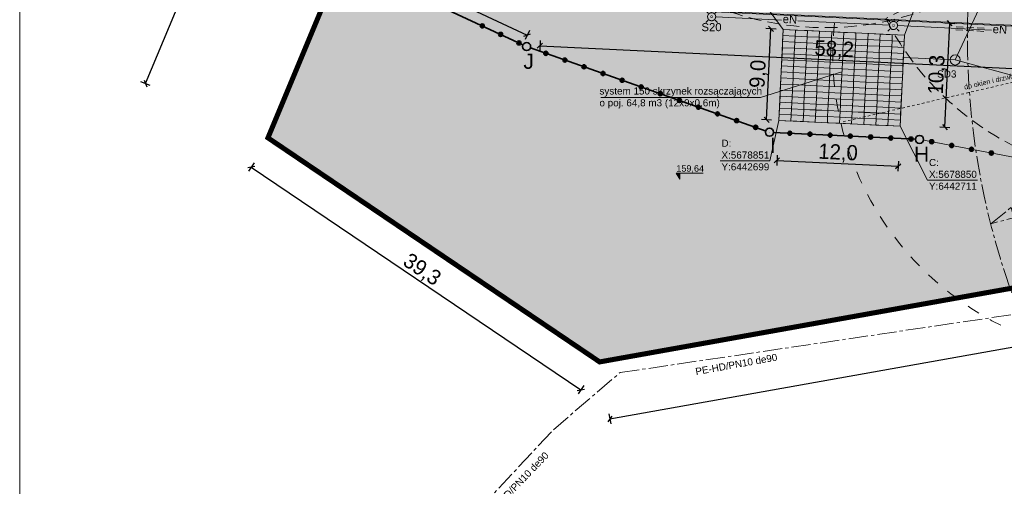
# Model space of a CAD drawing. Header units: millimetres. Extents: x 1962 to 3194, y -795 to -219.
# Tile 26 of 256: x 2100 to 2198, y -691 to -645. Entities that reach past the tile are written whole.
import ezdxf

# ---------------------------------------------------------------- set-up
doc = ezdxf.new("R2010")
doc.units = ezdxf.units.MM
for name, pattern in [('BORDER2', [22.225, 6.35, -3.175, 6.35, -3.175, 0, -3.175]), ('CENTER2', [28.575, 19.05, -3.175, 3.175, -3.175]), ('HIDDEN', [9.525, 6.35, -3.175]), ('L_0_45', [0.5, 0.25, -0.25])]:
    doc.linetypes.add(name, pattern=pattern)
doc.layers.get('0').update_dxf_attribs({"lineweight": 5})
doc.layers.get('Defpoints').update_dxf_attribs({"lineweight": 9})
for name, color, linetype, lineweight in [('A_granica obszaru opracowania', 5, 'Continuous', 9), ('A_hatch nawierzchnia', 253, 'Continuous', 9), ('A_hatch zieleń', 3, 'Continuous', 9), ('A_kamery', 23, 'Continuous', 9), ('A_koty wysokośc.', 53, 'Continuous', 9), ('A_latarnie', 22, 'Continuous', 9), ('A_mapa projektowa', 253, 'Continuous', 9), ('A_parking', 53, 'Continuous', 9), ('A_pzt granica działki', 1, 'BORDER2', 9), ('A_strefy oddziaływania obiektów', 71, 'L_0_45', 9), ('A_wymiary pzt', 116, 'Continuous', 9), ('IE_nn', 1, 'Continuous', 9), ('S-kd', 230, 'Continuous', 9), ('S-ks', 12, 'Continuous', 9), ('S-woda', 160, 'Continuous', 5)]:
    doc.layers.add(name, color=color, linetype=linetype, lineweight=lineweight)
doc.styles.get("Standard").update_dxf_attribs({"font": 'arial.ttf'})
doc.styles.add('wymiary pzt', font='txt')
doc.dimstyles.new('wymiary pzt', dxfattribs={"dimtxt": 1.5, "dimasz": 0.5, "dimexe": 0.5, "dimexo": 0.1, "dimgap": 0.05, "dimtad": 1, "dimdec": 1, "dimrnd": 0.1, "dimzin": 0, "dimtxsty": 'wymiary pzt', "dimblk": 'OBLIQUE', "dimcen": 1, "dimadec": 1, "dimazin": 0, "dimtfac": 1, "dimtmove": 0, "dimatfit": 3, "dimfxl": 0, "dimarcsym": 0})
picture_1 = doc.add_image_def('image1.tif', size_in_pixel=(3404, 2413))

# ---------------------------------------------------------------- blocks, each defined once
blk = doc.blocks.new('zw$2336')
at = {"layer": 'A_strefy oddziaływania obiektów', "color": 7}
for q in [(-25.64, -18.505), (-5.229, -6.783), (1.4, -9.394)]:
    blk.add_line((-2.028, 0), q, dxfattribs=at)
at = {"layer": 'A_strefy oddziaływania obiektów', "color": 7, "ltscale": 5}
for radius in [10, 7.5]:
    blk.add_circle((-2.028, 0), radius, dxfattribs=at)
blk.add_arc((-2.028, 0), 30, 146.72586, 12.57471, dxfattribs=at)
at = {"layer": 'A_strefy oddziaływania obiektów', "color": 7, "attachment_point": 5}
for s, insert, char_height, width, rotation in [('szambo 50 m³', (2.472, 0), 0.7, 11, 0), ('do gr. dz. 7,5m', (-4.636, -4.21), 0.5, 6.57169, 64.73384), ('do drogi 10m', (-0.761, -4.867), 0.5, 14.8365, 110.04395), ('do okien i drzwi 30m', (-13.535, -8.245), 0.5, 14.8365, 38.08542)]:
    blk.add_mtext(s, dxfattribs=dict(at, insert=insert, char_height=char_height, width=width, rotation=rotation))
blk = doc.blocks.new('zw$9027')
at = {"layer": 'A_kamery'}
h = blk.add_hatch(dxfattribs=at)
h.set_pattern_fill('ANSI31', color=256, scale=0.1, angle=75)
h.set_pattern_definition([(120, (-454.74393, -175.43134), (-0.27496307, -0.15875), [])])
h.paths.add_polyline_path([(3.237, -2.217, 0.57735), (0.302, 3.912), (0, 0)])
at = {"layer": 'A_kamery', "linetype": 'HIDDEN', "ltscale": 0.2}
for p, q in [((2.226, 28.837), (0.302, 3.912)), ((3.237, -2.217), (23.861, -16.346))]:
    blk.add_line(p, q, dxfattribs=at)
at = {"layer": 'A_kamery'}
for p, q in [((0.302, 3.912), (0, 0)), ((0, 0), (3.237, -2.217))]:
    blk.add_line(p, q, dxfattribs=at)
blk.add_lwpolyline([(0.036, -0.075), (-0.27, -0.221), (-0.341, -0.072), (-0.036, 0.075)], close=True, dxfattribs=at)
at = {"layer": 'A_kamery', "linetype": 'HIDDEN', "ltscale": 0.2}
blk.add_arc((0, 0), 28.923, 325.58603, 85.58603, dxfattribs=at)
at = {"layer": 'A_kamery'}
blk.add_arc((0, 0), 3.923, 325.58603, 85.58603, dxfattribs=at)
blk.add_solid([(-0.036, 0.075), (0.036, -0.075), (-0.341, -0.072), (-0.27, -0.221)], dxfattribs=at)
blk = doc.blocks.new('zw$CA91')
at = {"layer": 'A_koty wysokośc.'}
h = blk.add_hatch(color=256, dxfattribs=at)
h.dxf.hatch_style = 1
h.paths.add_polyline_path([(-0.45, 0.75), (0, 0), (0, 0.75)])
blk.add_lwpolyline([(2.87, 0.75), (-0.45, 0.75), (0, 0), (0, 0.75)], dxfattribs=at)
blk = doc.blocks.new('_Oblique')
at = {"color": 0, "linetype": 'ByBlock', "lineweight": -2}
blk.add_line((-0.5, -0.5), (0.5, 0.5), dxfattribs=at)
blk = doc.blocks.new('*D96')
at = {"layer": 'A_wymiary pzt', "color": 0, "lineweight": -2}
for p, q in [((2138.094, -640.106), (2137.672, -641.013)), ((2137.883, -640.56), (2150.542, -646.457)), ((2150.753, -646.003), (2150.331, -646.91))]:
    blk.add_line(p, q, dxfattribs=at)
at = {"layer": 'Defpoints', "color": 0}
for p in [(2139.337, -637.439), (2151.995, -643.336), (2150.542, -646.457)]:
    blk.add_point(p, dxfattribs=at)
at = {"layer": 'A_wymiary pzt', "color": 0, "lineweight": -2, "xscale": 0.5, "yscale": 0.5, "zscale": 0.5}
for p, rotation in [((2137.883, -640.56), 155.0218058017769), ((2150.542, -646.457), 335.0218058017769)]:
    blk.add_blockref('_Oblique', p, dxfattribs=dict(at, rotation=rotation))
at = {"layer": 'A_wymiary pzt', "color": 0, "insert": (2144.625, -642.622), "char_height": 1.5, "attachment_point": 5, "rotation": 335.02181, "style": 'wymiary pzt'}
blk.add_mtext('14,0', dxfattribs=at)
blk = doc.blocks.new('*D97')
at = {"layer": 'A_wymiary pzt', "color": 0, "lineweight": -2}
for p, q in [((2151.819, -647.009), (2151.771, -648.008)), ((2151.795, -647.509), (2209.89, -650.302)), ((2209.914, -649.802), (2209.866, -650.801))]:
    blk.add_line(p, q, dxfattribs=at)
at = {"layer": 'Defpoints', "color": 0}
for p in [(2151.995, -643.336), (2210.09, -646.129), (2209.89, -650.302)]:
    blk.add_point(p, dxfattribs=at)
at = {"layer": 'A_wymiary pzt', "color": 0, "lineweight": -2, "xscale": 0.5, "yscale": 0.5, "zscale": 0.5}
for p, rotation in [((2151.795, -647.509), 177.2473939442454), ((2209.89, -650.302), 357.2473939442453)]:
    blk.add_blockref('_Oblique', p, dxfattribs=dict(at, rotation=rotation))
at = {"layer": 'A_wymiary pzt', "color": 0, "insert": (2180.889, -647.929), "char_height": 1.5, "attachment_point": 5, "rotation": 357.24739, "style": 'wymiary pzt'}
blk.add_mtext('58,2', dxfattribs=at)
blk = doc.blocks.new('*D99')
at = {"layer": 'A_wymiary pzt', "color": 0, "lineweight": -2}
for p, q in [((2148.811, -603.398), (2149.233, -602.491)), ((2149.022, -602.945), (2249.672, -649.832)), ((2249.461, -650.285), (2249.884, -649.379))]:
    blk.add_line(p, q, dxfattribs=at)
at = {"layer": 'Defpoints', "color": 0}
for p in [(2145.915, -609.614), (2249.672, -649.832), (2246.565, -656.502)]:
    blk.add_point(p, dxfattribs=at)
at = {"layer": 'A_wymiary pzt', "color": 0, "lineweight": -2, "xscale": 0.5, "yscale": 0.5, "zscale": 0.5}
for p, rotation in [((2149.022, -602.945), 155.0218058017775), ((2249.672, -649.832), 335.0218058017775)]:
    blk.add_blockref('_Oblique', p, dxfattribs=dict(at, rotation=rotation))
at = {"layer": 'A_wymiary pzt', "color": 0, "insert": (2204.044, -627.498), "char_height": 1.5, "attachment_point": 5, "rotation": 335.02181, "style": 'wymiary pzt'}
blk.add_mtext('111,0', dxfattribs=at)
blk = doc.blocks.new('*D100')
at = {"layer": 'A_wymiary pzt', "color": 0, "lineweight": -2}
for p, q in [((2191.833, -645.251), (2192.832, -645.299)), ((2191.838, -655.556), (2192.332, -645.275)), ((2191.339, -655.532), (2192.338, -655.58))]:
    blk.add_line(p, q, dxfattribs=at)
at = {"layer": 'Defpoints', "color": 0}
for p in [(2188.551, -645.094), (2192.332, -645.275), (2188.057, -655.374)]:
    blk.add_point(p, dxfattribs=at)
at = {"layer": 'A_wymiary pzt', "color": 0, "lineweight": -2, "xscale": 0.5, "yscale": 0.5, "zscale": 0.5}
for p, rotation in [((2192.332, -645.275), 87.2473939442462), ((2191.838, -655.556), 267.2473939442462)]:
    blk.add_blockref('_Oblique', p, dxfattribs=dict(at, rotation=rotation))
at = {"layer": 'A_wymiary pzt', "color": 0, "insert": (2191.109, -650.369), "char_height": 1.5, "attachment_point": 5, "rotation": 87.24739, "style": 'wymiary pzt'}
blk.add_mtext('10,3', dxfattribs=at)
blk = doc.blocks.new('*D107')
at = {"layer": 'A_wymiary pzt', "color": 0, "lineweight": -2}
for p, q in [((2112.775, -651.255), (2163.525, -530.211)), ((2163.986, -530.405), (2163.064, -530.018)), ((2113.236, -651.448), (2112.314, -651.062))]:
    blk.add_line(p, q, dxfattribs=at)
at = {"layer": 'Defpoints', "color": 0}
for p in [(2163.525, -530.211), (2175.742, -535.333), (2124.992, -656.377)]:
    blk.add_point(p, dxfattribs=at)
at = {"layer": 'A_wymiary pzt', "color": 0, "lineweight": -2, "xscale": 0.5, "yscale": 0.5, "zscale": 0.5}
for p, rotation in [((2163.525, -530.211), 67.25299613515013), ((2112.775, -651.255), 247.2529961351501)]:
    blk.add_blockref('_Oblique', p, dxfattribs=dict(at, rotation=rotation))
at = {"layer": 'A_wymiary pzt', "color": 0, "insert": (2137.249, -590.355), "char_height": 1.5, "attachment_point": 5, "rotation": 67.253, "style": 'wymiary pzt'}
blk.add_mtext('131,3', dxfattribs=at)
blk = doc.blocks.new('*D108')
at = {"layer": 'A_wymiary pzt', "color": 0, "lineweight": -2}
for p, q in [((2123.523, -659.088), (2122.964, -659.917)), ((2123.243, -659.502), (2155.836, -681.502)), ((2156.116, -681.088), (2155.556, -681.917))]:
    blk.add_line(p, q, dxfattribs=at)
at = {"layer": 'Defpoints', "color": 0}
for p in [(2125.103, -656.748), (2157.696, -678.748), (2155.836, -681.502)]:
    blk.add_point(p, dxfattribs=at)
at = {"layer": 'A_wymiary pzt', "color": 0, "lineweight": -2, "xscale": 0.5, "yscale": 0.5, "zscale": 0.5}
for p, rotation in [((2123.243, -659.502), 145.9806500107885), ((2155.836, -681.502), 325.9806500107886)]:
    blk.add_blockref('_Oblique', p, dxfattribs=dict(at, rotation=rotation))
at = {"layer": 'A_wymiary pzt', "color": 0, "insert": (2140.087, -669.692), "char_height": 1.5, "attachment_point": 5, "rotation": 325.98065, "style": 'wymiary pzt'}
blk.add_mtext('39,3', dxfattribs=at)
blk = doc.blocks.new('*D109')
at = {"layer": 'A_wymiary pzt', "color": 0, "lineweight": -2}
for p, q in [((2250.314, -667.499), (2250.49, -668.483)), ((2158.702, -684.381), (2250.402, -667.991)), ((2158.614, -683.889), (2158.79, -684.873))]:
    blk.add_line(p, q, dxfattribs=at)
at = {"layer": 'Defpoints', "color": 0}
for p in [(2249.396, -662.358), (2250.402, -667.991), (2157.696, -678.748)]:
    blk.add_point(p, dxfattribs=at)
at = {"layer": 'A_wymiary pzt', "color": 0, "lineweight": -2, "xscale": 0.5, "yscale": 0.5, "zscale": 0.5}
for p, rotation in [((2250.402, -667.991), 10.13375403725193), ((2158.702, -684.381), 190.1337540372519)]:
    blk.add_blockref('_Oblique', p, dxfattribs=dict(at, rotation=rotation))
at = {"layer": 'A_wymiary pzt', "color": 0, "insert": (2204.38, -675.224), "char_height": 1.5, "attachment_point": 5, "rotation": 10.13375, "style": 'wymiary pzt'}
blk.add_mtext('93,2', dxfattribs=at)
blk = doc.blocks.new('zw$354D')
at = {"layer": 'A_granica obszaru opracowania', "linetype": 'Continuous', "lineweight": 35}
h = blk.add_hatch(color=5, dxfattribs=at)
h.dxf.hatch_style = 1
edge = h.paths.add_edge_path()
edge.add_ellipse((0, 0), major_axis=(20, 0), ratio=1, start_angle=0, end_angle=360)
at = {"layer": 'A_granica obszaru opracowania', "color": 5, "linetype": 'Continuous', "lineweight": 35}
blk.add_circle((0, 0), 20, dxfattribs=at)
blk = doc.blocks.new('*D147')
at = {"layer": 'A_wymiary pzt', "color": 0, "lineweight": -2}
for p, q in [((2148.661, -617.614), (2148.239, -618.52)), ((2148.45, -618.067), (2243.653, -662.417)), ((2243.864, -661.964), (2243.442, -662.87))]:
    blk.add_line(p, q, dxfattribs=at)
at = {"layer": 'Defpoints', "color": 0}
for p in [(2151.056, -612.473), (2246.259, -656.822), (2243.653, -662.417)]:
    blk.add_point(p, dxfattribs=at)
at = {"layer": 'A_wymiary pzt', "color": 0, "lineweight": -2, "xscale": 0.5, "yscale": 0.5, "zscale": 0.5}
for p, rotation in [((2148.45, -618.067), 155.0218058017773), ((2243.653, -662.417), 335.0218058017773)]:
    blk.add_blockref('_Oblique', p, dxfattribs=dict(at, rotation=rotation))
at = {"layer": 'A_wymiary pzt', "color": 0, "insert": (2196.464, -639.356), "char_height": 1.5, "attachment_point": 5, "rotation": 335.02181, "style": 'wymiary pzt'}
blk.add_mtext('105,0', dxfattribs=at)
blk = doc.blocks.new('zw$4BE7')
at = {"layer": 'A_latarnie'}
for p, q in [((-0.354, 0.354), (-0.566, 0.566)), ((0.354, 0.354), (0.566, 0.566)), ((-0.566, -0.566), (-0.354, -0.354)), ((0.566, -0.566), (0.354, -0.354))]:
    blk.add_line(p, q, dxfattribs=at)
at = {"layer": 'A_latarnie', "const_width": 0.1}
blk.add_lwpolyline([(0.152, -0.37, 0.831927), (-0.009, 0.4, 1.202028), (0.152, -0.37)], format="xyb", dxfattribs=at)
at = {"layer": 'A_latarnie'}
blk.add_lwpolyline([(0.038, -0.093, 0.05, 0.05, 0.831927), (-0.002, 0.1, 0.05, 0.05, 1.202028)], format="xyseb", close=True, dxfattribs=at)
blk = doc.blocks.new('zw$8BE4')
at = {"layer": 'A_latarnie', "xscale": -1, "rotation": 179.9999999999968}
for p in [(-6.744, -109.415), (11.236, -110.28)]:
    blk.add_blockref('zw$4BE7', p, dxfattribs=at)
blk = doc.blocks.new('zw$253A')
at = {"layer": 'IE_nn'}
for p, q in [((-6.344, -109.435), (0.169, -109.748)), ((1.788, -109.826), (10.836, -110.261)), ((11.635, -110.299), (20.931, -110.746))]:
    blk.add_line(p, q, dxfattribs=at)
at = {"layer": 'IE_nn', "color": 4, "linetype": 'HIDDEN', "ltscale": 0.11}
for p, q in [((17.393, -110.726), (20.368, -110.869)), ((17.429, -110.427), (20.385, -110.569))]:
    blk.add_line(p, q, dxfattribs=at)
at = {"layer": 'IE_nn'}
for p in [(0.266, -110.032), (21.029, -111.03)]:
    blk.add_text('eN', height=0.8, rotation=357.24739, dxfattribs=at).set_placement(p)
at = {"layer": 'IE_nn', "color": 5}
blk.add_text('S20', height=0.8, dxfattribs=at).set_placement((-7.75, -110.845))
blk = doc.blocks.new('zw$FBD4')
at = {"layer": 'S-kd'}
blk.add_line((17.341, -113.686), (61.345, -125.683), dxfattribs=at)
at = {"layer": 'S-kd', "color": 7}
for p, q in [((-1.919, -117.41), (6.141, -114.859)), ((-17.706, -117.41), (-1.919, -117.41))]:
    blk.add_line(p, q, dxfattribs=at)
at = {"layer": 'S-kd'}
blk.add_lwpolyline([(24.089, -99.199), (17.341, -113.686), (12.212, -113.439)], dxfattribs=at)
at = {"layer": 'S-kd', "color": 7}
for points in [[(-7.913, -106.176), (-2.983, -106.176), (0.335, -110.676)], [(18.679, -107.411), (13.749, -107.411), (12.321, -111.252)], [(-5.918, -123.643), (-0.987, -123.643), (-0.097, -119.665)], [(19.535, -125.55), (14.604, -125.55), (11.889, -120.242)]]:
    blk.add_lwpolyline(points, dxfattribs=at)
at = {"layer": 'S-kd'}
for points in [[(0.335, -110.676), (12.321, -111.252), (11.889, -120.242), (-0.097, -119.665)], [(0.306, -111.275), (0.335, -110.676), (1.534, -110.733), (1.505, -111.333)], [(1.505, -111.333), (1.534, -110.733), (2.732, -110.791), (2.703, -111.39)], [(2.703, -111.39), (2.732, -110.791), (3.931, -110.849), (3.902, -111.448)], [(3.902, -111.448), (3.931, -110.849), (5.129, -110.906), (5.101, -111.506)], [(5.101, -111.506), (5.129, -110.906), (6.328, -110.964), (6.299, -111.563)], [(6.299, -111.563), (6.328, -110.964), (7.527, -111.022), (7.498, -111.621)], [(0.249, -112.474), (0.277, -111.874), (1.476, -111.932), (1.447, -112.531)], [(0.277, -111.874), (0.306, -111.275), (1.505, -111.333), (1.476, -111.932)], [(1.447, -112.531), (1.476, -111.932), (2.675, -111.99), (2.646, -112.589)], [(1.476, -111.932), (1.505, -111.333), (2.703, -111.39), (2.675, -111.99)], [(2.675, -111.99), (2.703, -111.39), (3.902, -111.448), (3.873, -112.047)], [(3.873, -112.047), (3.902, -111.448), (5.101, -111.506), (5.072, -112.105)], [(5.072, -112.105), (5.101, -111.506), (6.299, -111.563), (6.27, -112.163)], [(6.27, -112.163), (6.299, -111.563), (7.498, -111.621), (7.469, -112.22)], [(7.469, -112.22), (7.498, -111.621), (8.696, -111.679), (8.668, -112.278)], [(7.498, -111.621), (7.527, -111.022), (8.725, -111.079), (8.696, -111.679)], [(8.668, -112.278), (8.696, -111.679), (9.895, -111.736), (9.866, -112.335)], [(8.696, -111.679), (8.725, -111.079), (9.924, -111.137), (9.895, -111.736)], [(9.866, -112.335), (9.895, -111.736), (11.094, -111.794), (11.065, -112.393)], [(9.895, -111.736), (9.924, -111.137), (11.123, -111.194), (11.094, -111.794)], [(11.065, -112.393), (11.094, -111.794), (12.292, -111.851), (12.264, -112.451)], [(0.22, -113.073), (0.249, -112.474), (1.447, -112.531), (1.418, -113.131)], [(1.418, -113.131), (1.447, -112.531), (2.646, -112.589), (2.617, -113.188)], [(2.617, -113.188), (2.646, -112.589), (3.844, -112.647), (3.816, -113.246)], [(2.646, -112.589), (2.675, -111.99), (3.873, -112.047), (3.844, -112.647)], [(3.816, -113.246), (3.844, -112.647), (5.043, -112.704), (5.014, -113.304)], [(3.844, -112.647), (3.873, -112.047), (5.072, -112.105), (5.043, -112.704)], [(5.014, -113.304), (5.043, -112.704), (6.242, -112.762), (6.213, -113.361)], [(5.043, -112.704), (5.072, -112.105), (6.27, -112.163), (6.242, -112.762)], [(6.213, -113.361), (6.242, -112.762), (7.44, -112.82), (7.411, -113.419)], [(6.242, -112.762), (6.27, -112.163), (7.469, -112.22), (7.44, -112.82)], [(7.411, -113.419), (7.44, -112.82), (8.639, -112.877), (8.61, -113.476)], [(7.44, -112.82), (7.469, -112.22), (8.668, -112.278), (8.639, -112.877)], [(8.61, -113.476), (8.639, -112.877), (9.837, -112.935), (9.809, -113.534)], [(8.639, -112.877), (8.668, -112.278), (9.866, -112.335), (9.837, -112.935)], [(9.809, -113.534), (9.837, -112.935), (11.036, -112.992), (11.007, -113.592)], [(9.837, -112.935), (9.866, -112.335), (11.065, -112.393), (11.036, -112.992)], [(11.036, -112.992), (11.065, -112.393), (12.264, -112.451), (12.235, -113.05)], [(0.162, -114.272), (0.191, -113.672), (1.39, -113.73), (1.361, -114.329)], [(0.191, -113.672), (0.22, -113.073), (1.418, -113.131), (1.39, -113.73)], [(1.361, -114.329), (1.39, -113.73), (2.588, -113.788), (2.559, -114.387)], [(1.39, -113.73), (1.418, -113.131), (2.617, -113.188), (2.588, -113.788)], [(2.559, -114.387), (2.588, -113.788), (3.787, -113.845), (3.758, -114.445)], [(2.588, -113.788), (2.617, -113.188), (3.816, -113.246), (3.787, -113.845)], [(3.758, -114.445), (3.787, -113.845), (4.985, -113.903), (4.957, -114.502)], [(3.787, -113.845), (3.816, -113.246), (5.014, -113.304), (4.985, -113.903)], [(4.957, -114.502), (4.985, -113.903), (6.184, -113.961), (6.155, -114.56)], [(4.985, -113.903), (5.014, -113.304), (6.213, -113.361), (6.184, -113.961)], [(6.184, -113.961), (6.213, -113.361), (7.411, -113.419), (7.383, -114.018)], [(7.383, -114.018), (7.411, -113.419), (8.61, -113.476), (8.581, -114.076)], [(8.581, -114.076), (8.61, -113.476), (9.809, -113.534), (9.78, -114.133)], [(9.78, -114.133), (9.809, -113.534), (11.007, -113.592), (10.978, -114.191)], [(10.978, -114.191), (11.007, -113.592), (12.206, -113.649), (12.177, -114.249)], [(11.007, -113.592), (11.036, -112.992), (12.235, -113.05), (12.206, -113.649)], [(0.104, -115.47), (0.133, -114.871), (1.332, -114.929), (1.303, -115.528)], [(0.133, -114.871), (0.162, -114.272), (1.361, -114.329), (1.332, -114.929)], [(1.332, -114.929), (1.361, -114.329), (2.559, -114.387), (2.531, -114.986)], [(2.531, -114.986), (2.559, -114.387), (3.758, -114.445), (3.729, -115.044)], [(3.729, -115.044), (3.758, -114.445), (4.957, -114.502), (4.928, -115.101)], [(4.928, -115.101), (4.957, -114.502), (6.155, -114.56), (6.126, -115.159)], [(6.126, -115.159), (6.155, -114.56), (7.354, -114.617), (7.325, -115.217)], [(6.155, -114.56), (6.184, -113.961), (7.383, -114.018), (7.354, -114.617)], [(7.325, -115.217), (7.354, -114.617), (8.552, -114.675), (8.524, -115.274)], [(7.354, -114.617), (7.383, -114.018), (8.581, -114.076), (8.552, -114.675)], [(8.524, -115.274), (8.552, -114.675), (9.751, -114.733), (9.722, -115.332)], [(8.552, -114.675), (8.581, -114.076), (9.78, -114.133), (9.751, -114.733)], [(9.722, -115.332), (9.751, -114.733), (10.95, -114.79), (10.921, -115.39)], [(9.751, -114.733), (9.78, -114.133), (10.978, -114.191), (10.95, -114.79)], [(10.921, -115.39), (10.95, -114.79), (12.148, -114.848), (12.119, -115.447)], [(10.95, -114.79), (10.978, -114.191), (12.177, -114.249), (12.148, -114.848)], [(0.076, -116.07), (0.104, -115.47), (1.303, -115.528), (1.274, -116.127)], [(1.274, -116.127), (1.303, -115.528), (2.502, -115.586), (2.473, -116.185)], [(1.303, -115.528), (1.332, -114.929), (2.531, -114.986), (2.502, -115.586)], [(2.473, -116.185), (2.502, -115.586), (3.7, -115.643), (3.672, -116.242)], [(2.502, -115.586), (2.531, -114.986), (3.729, -115.044), (3.7, -115.643)], [(3.672, -116.242), (3.7, -115.643), (4.899, -115.701), (4.87, -116.3)], [(3.7, -115.643), (3.729, -115.044), (4.928, -115.101), (4.899, -115.701)], [(4.87, -116.3), (4.899, -115.701), (6.098, -115.758), (6.069, -116.358)], [(4.899, -115.701), (4.928, -115.101), (6.126, -115.159), (6.098, -115.758)], [(6.069, -116.358), (6.098, -115.758), (7.296, -115.816), (7.267, -116.415)], [(6.098, -115.758), (6.126, -115.159), (7.325, -115.217), (7.296, -115.816)], [(7.267, -116.415), (7.296, -115.816), (8.495, -115.874), (8.466, -116.473)], [(7.296, -115.816), (7.325, -115.217), (8.524, -115.274), (8.495, -115.874)], [(8.495, -115.874), (8.524, -115.274), (9.722, -115.332), (9.693, -115.931)], [(9.693, -115.931), (9.722, -115.332), (10.921, -115.39), (10.892, -115.989)], [(10.892, -115.989), (10.921, -115.39), (12.119, -115.447), (12.091, -116.047)], [(0.018, -117.268), (0.047, -116.669), (1.245, -116.727), (1.217, -117.326)], [(0.047, -116.669), (0.076, -116.07), (1.274, -116.127), (1.245, -116.727)], [(1.217, -117.326), (1.245, -116.727), (2.444, -116.784), (2.415, -117.383)], [(1.245, -116.727), (1.274, -116.127), (2.473, -116.185), (2.444, -116.784)], [(2.415, -117.383), (2.444, -116.784), (3.643, -116.842), (3.614, -117.441)], [(2.444, -116.784), (2.473, -116.185), (3.672, -116.242), (3.643, -116.842)], [(3.643, -116.842), (3.672, -116.242), (4.87, -116.3), (4.841, -116.899)], [(4.841, -116.899), (4.87, -116.3), (6.069, -116.358), (6.04, -116.957)], [(6.04, -116.957), (6.069, -116.358), (7.267, -116.415), (7.239, -117.015)], [(7.239, -117.015), (7.267, -116.415), (8.466, -116.473), (8.437, -117.072)], [(8.437, -117.072), (8.466, -116.473), (9.665, -116.531), (9.636, -117.13)], [(8.466, -116.473), (8.495, -115.874), (9.693, -115.931), (9.665, -116.531)], [(9.636, -117.13), (9.665, -116.531), (10.863, -116.588), (10.834, -117.188)], [(9.665, -116.531), (9.693, -115.931), (10.892, -115.989), (10.863, -116.588)], [(10.834, -117.188), (10.863, -116.588), (12.062, -116.646), (12.033, -117.245)], [(10.863, -116.588), (10.892, -115.989), (12.091, -116.047), (12.062, -116.646)], [(-0.011, -117.868), (0.018, -117.268), (1.217, -117.326), (1.188, -117.925)], [(1.188, -117.925), (1.217, -117.326), (2.415, -117.383), (2.386, -117.983)], [(2.386, -117.983), (2.415, -117.383), (3.614, -117.441), (3.585, -118.04)], [(3.585, -118.04), (3.614, -117.441), (4.813, -117.499), (4.784, -118.098)], [(3.614, -117.441), (3.643, -116.842), (4.841, -116.899), (4.813, -117.499)], [(4.784, -118.098), (4.813, -117.499), (6.011, -117.556), (5.982, -118.156)], [(4.813, -117.499), (4.841, -116.899), (6.04, -116.957), (6.011, -117.556)], [(5.982, -118.156), (6.011, -117.556), (7.21, -117.614), (7.181, -118.213)], [(6.011, -117.556), (6.04, -116.957), (7.239, -117.015), (7.21, -117.614)], [(7.181, -118.213), (7.21, -117.614), (8.408, -117.672), (8.38, -118.271)], [(7.21, -117.614), (7.239, -117.015), (8.437, -117.072), (8.408, -117.672)], [(8.38, -118.271), (8.408, -117.672), (9.607, -117.729), (9.578, -118.329)], [(8.408, -117.672), (8.437, -117.072), (9.636, -117.13), (9.607, -117.729)], [(9.578, -118.329), (9.607, -117.729), (10.806, -117.787), (10.777, -118.386)], [(9.607, -117.729), (9.636, -117.13), (10.834, -117.188), (10.806, -117.787)], [(10.777, -118.386), (10.806, -117.787), (12.004, -117.844), (11.975, -118.444)], [(10.806, -117.787), (10.834, -117.188), (12.033, -117.245), (12.004, -117.844)], [(-0.068, -119.066), (-0.04, -118.467), (1.159, -118.524), (1.13, -119.124)], [(-0.04, -118.467), (-0.011, -117.868), (1.188, -117.925), (1.159, -118.524)], [(1.131, -119.113), (1.16, -118.514), (2.358, -118.572), (2.329, -119.171)], [(1.159, -118.524), (1.188, -117.925), (2.386, -117.983), (2.358, -118.582)], [(2.329, -119.171), (2.358, -118.572), (3.557, -118.629), (3.528, -119.229)], [(2.358, -118.582), (2.386, -117.983), (3.585, -118.04), (3.556, -118.64)], [(3.528, -119.229), (3.557, -118.629), (4.755, -118.687), (4.727, -119.286)], [(3.556, -118.64), (3.585, -118.04), (4.784, -118.098), (4.755, -118.697)], [(4.727, -119.286), (4.755, -118.687), (5.954, -118.745), (5.925, -119.344)], [(4.755, -118.697), (4.784, -118.098), (5.982, -118.156), (5.953, -118.755)], [(5.925, -119.344), (5.954, -118.745), (7.153, -118.802), (7.124, -119.401)], [(5.953, -118.755), (5.982, -118.156), (7.181, -118.213), (7.152, -118.813)], [(7.152, -118.813), (7.181, -118.213), (8.38, -118.271), (8.351, -118.87)], [(8.351, -118.87), (8.38, -118.271), (9.578, -118.329), (9.549, -118.928)], [(9.549, -118.928), (9.578, -118.329), (10.777, -118.386), (10.748, -118.985)], [(10.748, -118.985), (10.777, -118.386), (11.975, -118.444), (11.947, -119.043)], [(-0.097, -119.665), (-0.068, -119.066), (1.13, -119.124), (1.101, -119.723)], [(1.102, -119.713), (1.131, -119.113), (2.329, -119.171), (2.301, -119.77)], [(2.301, -119.77), (2.329, -119.171), (3.528, -119.229), (3.499, -119.828)], [(3.499, -119.828), (3.528, -119.229), (4.727, -119.286), (4.698, -119.886)], [(4.698, -119.886), (4.727, -119.286), (5.925, -119.344), (5.896, -119.943)], [(5.896, -119.943), (5.925, -119.344), (7.124, -119.401), (7.095, -120.001)], [(7.095, -120.001), (7.124, -119.401), (8.322, -119.459), (8.294, -120.058)], [(7.124, -119.401), (7.153, -118.802), (8.351, -118.86), (8.322, -119.459)], [(8.294, -120.058), (8.322, -119.459), (9.521, -119.517), (9.492, -120.116)], [(8.322, -119.459), (8.351, -118.86), (9.55, -118.917), (9.521, -119.517)], [(9.492, -120.116), (9.521, -119.517), (10.72, -119.574), (10.691, -120.174)], [(9.521, -119.517), (9.55, -118.917), (10.748, -118.975), (10.72, -119.574)], [(10.691, -120.174), (10.72, -119.574), (11.918, -119.632), (11.889, -120.231)], [(10.72, -119.574), (10.748, -118.975), (11.947, -119.033), (11.918, -119.632)]]:
    blk.add_lwpolyline(points, close=True, dxfattribs=at)
blk.add_circle((17.341, -113.686), 0.5, dxfattribs=at)
at = {"layer": 'S-kd', "color": 7}
blk.add_text('SD3', height=0.7, dxfattribs=at).set_placement((15.56, -115.424))
at = {"layer": 'S-kd', "color": 7, "char_height": 0.7, "attachment_point": 1}
for s, insert, width in [('system 150 skrzynek rozsączających\\Po poj. 64,8 m3 (12x9x0,6m)', (-17.84, -116.401), 16.09226), ('D:\\PX:5678851\\PY:6442699', (-5.773, -121.563), 12.53534), ('C:\\PX:5678850\\PY:6442711', (14.748, -123.47), 12.53534)]:
    blk.add_mtext(s, dxfattribs=dict(at, insert=insert, width=width))
blk = doc.blocks.new('*D1326')
at = {"layer": 'A_wymiary pzt', "color": 0, "lineweight": -2}
for p, q in [((2175.253, -658.335), (2175.205, -659.334)), ((2175.229, -658.835), (2187.215, -659.411)), ((2187.239, -658.912), (2187.191, -659.91))]:
    blk.add_line(p, q, dxfattribs=at)
at = {"layer": 'Defpoints', "color": 0}
for p in [(2175.418, -654.893), (2187.404, -655.47), (2187.215, -659.411)]:
    blk.add_point(p, dxfattribs=at)
at = {"layer": 'A_wymiary pzt', "color": 0, "lineweight": -2, "xscale": 0.5, "yscale": 0.5, "zscale": 0.5}
for p, rotation in [((2175.229, -658.835), 177.2473939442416), ((2187.215, -659.411), 357.2473939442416)]:
    blk.add_blockref('_Oblique', p, dxfattribs=dict(at, rotation=rotation))
at = {"layer": 'A_wymiary pzt', "color": 0, "insert": (2181.269, -658.147), "char_height": 1.5, "attachment_point": 5, "rotation": 357.24739, "style": 'wymiary pzt'}
blk.add_mtext('12,0', dxfattribs=at)
blk = doc.blocks.new('*D1327')
at = {"layer": 'A_wymiary pzt', "color": 0, "lineweight": -2}
for p, q in [((2175.138, -645.869), (2174.139, -645.821)), ((2174.207, -654.835), (2174.639, -645.845)), ((2174.706, -654.859), (2173.707, -654.811))]:
    blk.add_line(p, q, dxfattribs=at)
at = {"layer": 'Defpoints', "color": 0}
for p in [(2174.639, -645.845), (2175.851, -645.904), (2175.418, -654.893)]:
    blk.add_point(p, dxfattribs=at)
at = {"layer": 'A_wymiary pzt', "color": 0, "lineweight": -2, "xscale": 0.5, "yscale": 0.5, "zscale": 0.5}
for p, rotation in [((2174.639, -645.845), 87.24739394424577), ((2174.207, -654.835), 267.2473939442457)]:
    blk.add_blockref('_Oblique', p, dxfattribs=dict(at, rotation=rotation))
at = {"layer": 'A_wymiary pzt', "color": 0, "insert": (2173.446, -650.293), "char_height": 1.5, "attachment_point": 5, "rotation": 87.24739, "style": 'wymiary pzt'}
blk.add_mtext('9,0', dxfattribs=at)
blk = doc.blocks.new('zw$2E05')
at = {"layer": 'S-woda', "linetype": 'CENTER2', "ltscale": 0.1}
for p, q in [((-106.726, -63.976), (-59.053, -56.936)), ((-113.324, -69.616), (-106.726, -63.976)), ((-122.62, -79.568), (-113.324, -69.616))]:
    blk.add_line(p, q, dxfattribs=at)
blk.add_lwpolyline([(2.628, -30.872), (-70.08, -49.272), (-68.068, -47.658), (-67.805, -48.697)], dxfattribs=at)
blk.add_arc((2.628, -30.872), 75, 47.10386, 200.67166, dxfattribs=at)
at = {"layer": 'S-ks', "color": 7, "char_height": 0.7, "width": 12.20681, "attachment_point": 1}
for insert, rotation in [((-99.333, -63.541), 10.1784), ((-119.92, -77.645), 46.00977)]:
    blk.add_mtext('PE-HD/PN10 de90', dxfattribs=dict(at, insert=insert, rotation=rotation))

msp = doc.modelspace()

# ---------------------------------------------------------------- hatches: boundary and pattern name
at = {"layer": 'A_hatch nawierzchnia'}
h = msp.add_hatch(dxfattribs=at)
h.set_pattern_fill('CONC', color=256, scale=0.1, angle=45)
h.set_pattern_definition([(45, (0.7043, 3.1747), (-1.7960512, 1.7960512), [0, -2.54]), (45, (1.351, 2.564), (-1.7960512, 1.7960512), [0, -2.54]), (45, (0.435, 3.5878), (-1.7960512, 1.7960512), [0, -2.54]), (23.1986, (0.05777, 2.09706), (7.18420523, 3.5921031), [0.2735656, -13.4047535]), (261.8699, (0.3092, 2.2048), (1.79605086, 8.9802562), [0.127, -12.573]), (175.6013, (0.29126, 2.0791), (19.75656246, -1.796048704), [0.2341753, -23.1834665]), (251.5651, (-0.0859, 1.2709), (3.86e-06, -3.5921033), [0.056797, -5.6228158]), (11.3099, (-0.1039, 1.217), (5.38815528, 1.79604803), [0.0915822, -9.0665198]), (153.4349, (-0.0141, 1.23495), (-5.38815159, 1.79605487), [0.0803224, -7.9518637]), (270, (1.2432, 2.2407), (1.7960518, -1.7960518), [0.107762, -3.484339]), (45, (1.2432, 2.133), (4e-16, 3.5921024), [0.1524, -2.3876]), (180, (1.351, 2.2407), (-1.7960518, -1.7960518), [0.107762, -3.484339]), (296.5651, (-0.1218, 3.1747), (-1.79605487, 5.38815159), [0.0803224, -7.9518637]), (45, (-0.086, 3.1028), (4e-16, 3.5921024), [0.127, -2.413]), (188.1301, (0.0039, 3.19265), (-8.9802562, -1.79605086), [0.127, -12.573]), (258.6901, (-1.0917, 2.24074), (1.79604803, 5.38815528), [0.0915822, -9.0665198]), (26.5651, (-1.1097, 2.1509), (-5.38815159, -1.79605487), [0.1606448, -7.8715413]), (171.8699, (-0.966, 2.2228), (8.9802562, -1.79605086), [0.127, -12.573]), (45, (-0.499, 2.6898), (-1.7960512, 1.7960512), [0, -2.54]), (45, (-0.517, 1.7378), (-1.7960512, 1.7960512), [0, -2.54]), (45, (0.6505, 1.5762), (-1.7960512, 1.7960512), [0, -2.54]), (45, (0.5786, 2.618), (-1.7960512, 1.7960512), [0, -2.54]), (45, (-0.2476, 2.4024), (-1.7960512, 1.7960512), [0, -2.54]), (45, (-0.6966, 2.0611), (-1.7960512, 1.7960512), [0, -2.54]), (45, (-0.4272, 2.115), (-1.7960512, 1.7960512), [0, -2.54]), (45, (-0.068, 1.612), (-1.7960512, 1.7960512), [0, -2.54]), (45, (-0.5708, 1.253), (-1.7960512, 1.7960512), [0, -2.54]), (45, (-0.966, 1.684), (-1.7960512, 1.7960512), [0, -2.54]), (45, (-1.415, 2.0252), (-1.7960512, 1.7960512), [0, -2.54]), (45, (-0.93, 2.6538), (-1.7960512, 1.7960512), [0, -2.54]), (45, (-0.6068, 3.1208), (-1.7960512, 1.7960512), [0, -2.54]), (45, (0.0937, 3.6776), (-1.7960512, 1.7960512), [0, -2.54]), (45, (0.2194, 2.6898), (-1.7960512, 1.7960512), [0, -2.54]), (45, (-0.2835, 2.8334), (-1.7960512, 1.7960512), [0, -2.54]), (45, (0.7223, 2.115), (-1.7960512, 1.7960512), [0, -2.54]), (45, (0.2733, 1.4864), (-1.7960512, 1.7960512), [0, -2.54]), (45, (1.2072, 1.63), (-1.7960512, 1.7960512), [0, -2.54]), (45, (0.5068, 1.1451), (-1.7960512, 1.7960512), [0, -2.54]), (45, (-0.014, 0.5165), (-1.7960512, 1.7960512), [0, -2.54]), (45, (0.2913, 0.6423), (-1.7960512, 1.7960512), [0, -2.54]), (45, (0.0578, 0.9117), (-1.7960512, 1.7960512), [0, -2.54]), (45, (1.5485, 1.8276), (-1.7960512, 1.7960512), [0, -2.54]), (45, (1.0276, 2.7796), (-1.7960512, 1.7960512), [0, -2.54]), (45, (0.399, 3.2286), (-1.7960512, 1.7960512), [0, -2.54]), (45, (0.866, 1.1092), (-1.7960512, 1.7960512), [0, -2.54])])
h.paths.add_polyline_path([(2139.4433, -637.4004), (2152.015, -643.2569), (2210.1098, -646.05), (2239.2457, -659.6228), (2239.9829, -663.7476), (2249.0998, -662.2701), (2246.2589, -656.8224), (2215.7425, -642.6065), (2215.9536, -642.1532), (2214.8659, -641.6465), (2214.6547, -642.0997), (2193.0808, -632.0496), (2193.2919, -631.5964), (2192.2041, -631.0897), (2191.993, -631.5429), (2170.4191, -621.4928), (2170.6302, -621.0396), (2169.5424, -620.5328), (2169.3313, -620.9861), (2151.0558, -612.4725)])
at = {"layer": 'A_hatch zieleń'}
h = msp.add_hatch(dxfattribs=at)
h.set_pattern_fill('DOTS', color=256, scale=0.25, angle=45, style=2)
h.paths.add_polyline_path([(2124.8955, -656.6079), (2175.5155, -535.2279), (2217.6755, -554.8679), (2294.6755, -590.7079), (2276.9455, -626.5779), (2264.9755, -650.7779), (2259.2365, -657.1897), (2258.8732, -656.1424), (2289.6303, -590.118), (2272.5887, -582.1792), (2270.9587, -585.6782), (2237.5735, -570.1259), (2238.4096, -568.3311), (2213.3004, -556.6341), (2212.4643, -558.4289), (2176.9035, -541.8631), (2164.7421, -567.9694), (2163.2011, -567.2516), (2161.4444, -571.0225), (2162.9854, -571.7403), (2149.822, -599.9974), (2145.9151, -609.6145), (2169.5087, -620.6054), (2169.3651, -620.9136), (2151.0171, -612.3662), (2139.337, -637.4391), (2151.9955, -643.336), (2210.0903, -646.1292), (2239.1742, -659.6778), (2239.9548, -664.0452), (2157.6955, -678.7479)])
h.paths.add_polyline_path([(2175.6895, -664.8599), (2168.6495, -663.6889), (2169.7455, -656.7629), (2176.7115, -657.8029)], flags=16)
h.paths.add_polyline_path([(2186.4705, -662.7969), (2180.4435, -662.3689), (2180.7715, -657.3009), (2186.7695, -657.7219)], flags=16)

# ---------------------------------------------------------------- linework, layer by layer
at = {"layer": 'A_granica obszaru opracowania', "color": 5, "linetype": 'Continuous', "lineweight": 35}
for points in [[(2150.1111, -647.4226), (2131.6266, -638.8116)], [(2174.168, -655.9394), (2150.851, -647.7244)], [(2188.9262, -656.7496), (2174.8587, -656.0733)]]:
    msp.add_lwpolyline(points, dxfattribs=at)
msp.add_lwpolyline([(2174.5062, -656.0563, -0.0728025), (2174.492, -656.0535)], format="xyb", dxfattribs=at)
at = {"layer": 'A_granica obszaru opracowania'}
msp.add_lwpolyline([(2236.0541, -665.6137), (2189.7188, -656.8432)], dxfattribs=at)
at = {"layer": 'A_granica obszaru opracowania', "color": 5, "linetype": 'Continuous', "lineweight": 35}
for centre in [(2150.4737, -647.5915), (2174.492, -656.0535), (2189.3257, -656.7688)]:
    msp.add_circle(centre, 0.4, dxfattribs=at)
at = {"layer": 'A_parking'}
for points in [[(2169.5087, -620.6054), (2169.3651, -620.9136), (2151.0171, -612.3662), (2139.337, -637.4391), (2151.9955, -643.336), (2210.0903, -646.1292)], [(2249.1668, -662.3987), (2246.2589, -656.8224), (2215.67, -642.5727), (2215.8473, -642.192), (2214.9046, -641.7528), (2214.7272, -642.1335), (2193.0083, -632.0159), (2193.1856, -631.6351), (2192.2429, -631.196), (2192.0655, -631.5767), (2170.4191, -621.4928), (2170.5964, -621.1121), (2169.5812, -620.6391), (2169.4038, -621.0199), (2151.0558, -612.4725), (2139.4433, -637.4004), (2152.015, -643.2569), (2210.1098, -646.05)]]:
    msp.add_lwpolyline(points, dxfattribs=at)
at = {"layer": 'A_pzt granica działki', "ltscale": 0.2, "const_width": 0.3}
msp.add_lwpolyline([(2175.5155, -535.2279), (2217.6755, -554.8679), (2294.6755, -590.7079), (2276.9455, -626.5779), (2264.9755, -650.7779), (2259.1755, -657.2579), (2249.3955, -662.3579), (2157.6955, -678.7479), (2124.8955, -656.6079)], close=True, dxfattribs=at)
at = {"layer": 'A_strefy oddziaływania obiektów', "ltscale": 5, "const_width": 0.5}
msp.add_lwpolyline([(2141.1145, -617.7168), (2141.1145, -617.7168), (2124.8955, -656.6079), (2157.6955, -678.7479), (2235.804, -664.7871)], dxfattribs=at)

# ---------------------------------------------------------------- block references
at = {"layer": 'A_granica obszaru opracowania', "xscale": 0.01, "yscale": 0.01, "zscale": 0.01}
for p, rotation in [((2146.088, -645.5484), 349.6267687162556), ((2147.9009, -646.3929), 349.6267687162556), ((2149.7139, -647.2375), 349.6267687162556), ((2152.3739, -648.2609), 355.1966428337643), ((2154.2603, -648.9255), 355.1966428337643), ((2156.1466, -649.5901), 355.1966428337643), ((2158.033, -650.2547), 355.1966428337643), ((2159.9193, -650.9193), 355.1966428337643), ((2161.8057, -651.5839), 355.1966428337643), ((2163.692, -652.2485), 355.1966428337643), ((2165.5784, -652.9131), 355.1966428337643), ((2167.4647, -653.5777), 355.1966428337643), ((2169.3511, -654.2423), 355.1966428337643), ((2171.2374, -654.9069), 355.1966428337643), ((2173.1238, -655.5715), 355.1966428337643), ((2176.4966, -656.152), 11.85235685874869), ((2178.4943, -656.2481), 11.85235685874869), ((2180.4919, -656.3441), 11.85235685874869), ((2182.4896, -656.4402), 11.85235685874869), ((2184.4873, -656.5362), 11.85235685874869), ((2186.485, -656.6323), 11.85235685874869), ((2188.4827, -656.7283), 11.85235685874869), ((2190.5331, -656.9974), 3.886716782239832), ((2192.4982, -657.3693), 3.886716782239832), ((2194.4633, -657.7413), 3.886716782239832), ((2196.4284, -658.1132), 3.886716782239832)]:
    msp.add_blockref('zw$354D', p, dxfattribs=dict(at, rotation=rotation))
at = {"layer": 'A_kamery'}
for p, rotation in [((2180.0041, -616.8018), 247.7247559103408), ((2211.7064, -631.6048), 241.632737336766)]:
    msp.add_blockref('zw$9027', p, dxfattribs=dict(at, rotation=rotation))
at = {"layer": 'A_koty wysokośc.', "xscale": 0.8, "yscale": 0.8, "zscale": 0.8}
msp.add_blockref('zw$CA91', (2165.6238, -660.6966), dxfattribs=at)
at = {"layer": 'A_latarnie'}
msp.add_blockref('zw$8BE4', (2175.5155, -535.2279), dxfattribs=at)
at = {"layer": 'A_strefy oddziaływania obiektów', "rotation": 335.0218058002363}
msp.add_blockref('zw$2336', (2212.5929, -649.1343), dxfattribs=at)
at = {"layer": 'IE_nn'}
msp.add_blockref('zw$253A', (2175.5155, -535.2279), dxfattribs=at)
at = {"layer": 'S-kd'}
msp.add_blockref('zw$FBD4', (2175.5155, -535.2279), dxfattribs=at)
at = {"layer": 'S-woda'}
msp.add_blockref('zw$2E05', (2266.4429, -615.8253), dxfattribs=at)

# ---------------------------------------------------------------- texts
at = {"layer": 'A_granica obszaru opracowania', "color": 5, "linetype": 'Continuous', "lineweight": 35, "char_height": 1.5, "width": 1.917195, "attachment_point": 5}
for s, insert in [('J', (2150.6781, -649.0527)), ('I', (2174.8225, -657.3534)), ('H', (2189.5301, -658.2301))]:
    msp.add_mtext(s, dxfattribs=dict(at, insert=insert))
at = {"layer": 'A_koty wysokośc.', "insert": (2165.283, -659.6906), "char_height": 0.64, "width": 4.126427, "attachment_point": 4}
msp.add_mtext('159,64', dxfattribs=at)

# ---------------------------------------------------------------- dimensions: what is measured, and where the dimension line sits
at = {"layer": 'A_wymiary pzt'}
for p1, p2, distance, picture, middle in [((2124.9917, -656.3771), (2175.7421, -535.3334), 13.2474, '*D107', (2137.2485, -590.3551)), ((2139.337, -637.4391), (2151.9955, -643.336), -3.4425, '*D96', (2144.6253, -642.6221)), ((2151.9955, -643.336), (2210.0903, -646.1292), -4.1773, '*D97', (2180.8892, -647.9288)), ((2188.0565, -655.3739), (2188.5508, -645.0936), -3.7859, '*D100', (2191.1089, -650.3686)), ((2125.1027, -656.7477), (2157.6955, -678.7479), -3.3233, '*D108', (2140.0867, -669.6922)), ((2157.6955, -678.7479), (2249.3955, -662.3579), -5.7223, '*D109', (2204.3804, -675.2237))]:
    dim = msp.add_aligned_dim(p1=p1, p2=p2, distance=distance, dimstyle='wymiary pzt', dxfattribs=at)
    dim.commit()
    dim.dimension.update_dxf_attribs({"geometry": picture, "text_midpoint": middle})
dim = msp.add_linear_dim(base=(2249.6725, -649.8321), p1=(2145.9151, -609.6145), p2=(2246.5654, -656.5018), angle=335.021806, dimstyle='wymiary pzt', dxfattribs=at)
dim.commit()
dim.dimension.update_dxf_attribs({"geometry": '*D99', "text_midpoint": (2203.6311, -628.384), "dimtype": 161})
for p1, p2, distance, picture, middle in [((2151.0558, -612.4725), (2246.2589, -656.8224), -6.1716, '*D147', (2196.464, -639.3558)), ((2175.4183, -654.8933), (2175.8505, -645.9037), 1.2131, '*D1327', (2173.4464, -650.2933)), ((2175.4183, -654.8933), (2187.4045, -655.4696), -3.946, '*D1326', (2181.2688, -658.1465))]:
    dim = msp.add_aligned_dim(p1=p1, p2=p2, distance=distance, dimstyle='wymiary pzt', override={"dimblk": 'Oblique'}, dxfattribs=at)
    dim.commit()
    dim.dimension.update_dxf_attribs({"geometry": picture, "text_midpoint": middle})

# ---------------------------------------------------------------- pictures from other files: only their frames are drawn
at = {"layer": 'A_mapa projektowa'}
image = msp.add_image(picture_1, insert=(2100.3466, -709.8065), size_in_units=(288.2053, 204.3007), dxfattribs=at)
image.dxf.flags = 15

doc.saveas('drawing.dxf')
